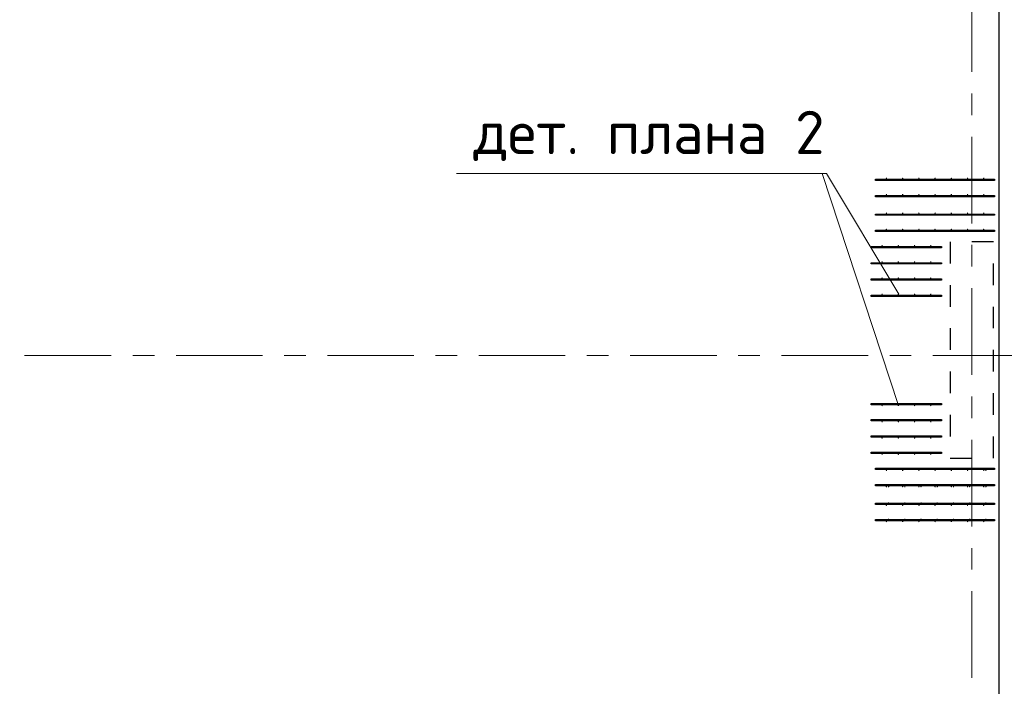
# Model space of a CAD drawing. Header units: metres. Extents: x -38 to 93, y -15 to 21.
# Tile 29 of 195: x 28.15 to 32.7, y 11.27 to 14.35. Entities that reach past the tile are written whole.
import ezdxf

# ---------------------------------------------------------------- set-up
doc = ezdxf.new("R2010")
doc.units = ezdxf.units.M
for name, pattern in [('______11', [0.5, 0.4, -0.05, 0, -0.05]), ('______2', [0.0405, 0.03, -0.0105]), ('______5', [1.1, 0.8, -0.1, 0.1, -0.1])]:
    doc.linetypes.add(name, pattern=pattern)
for name, color, linetype, lineweight in [('XR$2$Осевая линия (1)', 7, '______5', 13), ('XR$4$Арматурный каркас 01', 4, 'Continuous', 35), ('XR$4$Перекрытие (1)', 7, 'Continuous', 35), ('XR$4$Текст_ общее_1', 7, 'Continuous', 13)]:
    doc.layers.add(name, color=color, linetype=linetype, lineweight=lineweight)
doc.layers.add('XR$6$Стена_ бетон несущ.', color=7, linetype='Continuous', lineweight=70, true_color=0xb4b496)
doc.styles.add('ISOCPEUR', font='txt')

msp = doc.modelspace()

# ---------------------------------------------------------------- hatches: boundary and pattern name
at = {"layer": 'XR$4$Арматурный каркас 01', "linetype": 'Continuous', "lineweight": 50, "transparency": 33554687}
for points in [[(32.158, 13.6182), (32.1578, 13.6194), (32.1571, 13.6204), (32.1561, 13.621), (32.155, 13.6212), (32.1539, 13.621), (32.1529, 13.6204), (32.1522, 13.6194), (32.152, 13.6182), (32.1522, 13.6171), (32.1529, 13.6161), (32.1539, 13.6155), (32.155, 13.6152), (32.1561, 13.6155), (32.1571, 13.6161), (32.1578, 13.6171)], [(32.233, 13.6182), (32.2328, 13.6194), (32.2321, 13.6204), (32.2311, 13.621), (32.23, 13.6212), (32.2289, 13.621), (32.2279, 13.6204), (32.2272, 13.6194), (32.227, 13.6182), (32.2272, 13.6171), (32.2279, 13.6161), (32.2289, 13.6155), (32.23, 13.6152), (32.2311, 13.6155), (32.2321, 13.6161), (32.2328, 13.6171)], [(32.308, 13.6182), (32.3078, 13.6194), (32.3071, 13.6204), (32.3061, 13.621), (32.305, 13.6212), (32.3039, 13.621), (32.3029, 13.6204), (32.3022, 13.6194), (32.302, 13.6182), (32.3022, 13.6171), (32.3029, 13.6161), (32.3039, 13.6155), (32.305, 13.6152), (32.3061, 13.6155), (32.3071, 13.6161), (32.3078, 13.6171)], [(32.383, 13.6182), (32.3828, 13.6194), (32.3821, 13.6204), (32.3811, 13.621), (32.38, 13.6212), (32.3789, 13.621), (32.3779, 13.6204), (32.3772, 13.6194), (32.377, 13.6182), (32.3772, 13.6171), (32.3779, 13.6161), (32.3789, 13.6155), (32.38, 13.6152), (32.3811, 13.6155), (32.3821, 13.6161), (32.3828, 13.6171)], [(32.458, 13.6182), (32.4578, 13.6194), (32.4571, 13.6204), (32.4561, 13.621), (32.455, 13.6212), (32.4539, 13.621), (32.4529, 13.6204), (32.4522, 13.6194), (32.452, 13.6182), (32.4522, 13.6171), (32.4529, 13.6161), (32.4539, 13.6155), (32.455, 13.6152), (32.4561, 13.6155), (32.4571, 13.6161), (32.4578, 13.6171)], [(32.533, 13.6182), (32.5328, 13.6194), (32.5321, 13.6204), (32.5311, 13.621), (32.53, 13.6212), (32.5289, 13.621), (32.5279, 13.6204), (32.5272, 13.6194), (32.527, 13.6182), (32.5272, 13.6171), (32.5279, 13.6161), (32.5289, 13.6155), (32.53, 13.6152), (32.5311, 13.6155), (32.5321, 13.6161), (32.5328, 13.6171)], [(32.608, 13.6182), (32.6078, 13.6194), (32.6071, 13.6204), (32.6061, 13.621), (32.605, 13.6212), (32.6039, 13.621), (32.6029, 13.6204), (32.6022, 13.6194), (32.602, 13.6182), (32.6022, 13.6171), (32.6029, 13.6161), (32.6039, 13.6155), (32.605, 13.6152), (32.6061, 13.6155), (32.6071, 13.6161), (32.6078, 13.6171)], [(32.158, 13.5432), (32.1578, 13.5444), (32.1571, 13.5454), (32.1561, 13.546), (32.155, 13.5462), (32.1539, 13.546), (32.1529, 13.5454), (32.1522, 13.5444), (32.152, 13.5432), (32.1522, 13.5421), (32.1529, 13.5411), (32.1539, 13.5405), (32.155, 13.5402), (32.1561, 13.5405), (32.1571, 13.5411), (32.1578, 13.5421)], [(32.233, 13.5432), (32.2328, 13.5444), (32.2321, 13.5454), (32.2311, 13.546), (32.23, 13.5462), (32.2289, 13.546), (32.2279, 13.5454), (32.2272, 13.5444), (32.227, 13.5432), (32.2272, 13.5421), (32.2279, 13.5411), (32.2289, 13.5405), (32.23, 13.5402), (32.2311, 13.5405), (32.2321, 13.5411), (32.2328, 13.5421)], [(32.308, 13.5432), (32.3078, 13.5444), (32.3071, 13.5454), (32.3061, 13.546), (32.305, 13.5462), (32.3039, 13.546), (32.3029, 13.5454), (32.3022, 13.5444), (32.302, 13.5432), (32.3022, 13.5421), (32.3029, 13.5411), (32.3039, 13.5405), (32.305, 13.5402), (32.3061, 13.5405), (32.3071, 13.5411), (32.3078, 13.5421)], [(32.383, 13.5432), (32.3828, 13.5444), (32.3821, 13.5454), (32.3811, 13.546), (32.38, 13.5462), (32.3789, 13.546), (32.3779, 13.5454), (32.3772, 13.5444), (32.377, 13.5432), (32.3772, 13.5421), (32.3779, 13.5411), (32.3789, 13.5405), (32.38, 13.5402), (32.3811, 13.5405), (32.3821, 13.5411), (32.3828, 13.5421)], [(32.458, 13.5432), (32.4578, 13.5444), (32.4571, 13.5454), (32.4561, 13.546), (32.455, 13.5462), (32.4539, 13.546), (32.4529, 13.5454), (32.4522, 13.5444), (32.452, 13.5432), (32.4522, 13.5421), (32.4529, 13.5411), (32.4539, 13.5405), (32.455, 13.5402), (32.4561, 13.5405), (32.4571, 13.5411), (32.4578, 13.5421)], [(32.533, 13.5432), (32.5328, 13.5444), (32.5321, 13.5454), (32.5311, 13.546), (32.53, 13.5462), (32.5289, 13.546), (32.5279, 13.5454), (32.5272, 13.5444), (32.527, 13.5432), (32.5272, 13.5421), (32.5279, 13.5411), (32.5289, 13.5405), (32.53, 13.5402), (32.5311, 13.5405), (32.5321, 13.5411), (32.5328, 13.5421)], [(32.608, 13.5432), (32.6078, 13.5444), (32.6071, 13.5454), (32.6061, 13.546), (32.605, 13.5462), (32.6039, 13.546), (32.6029, 13.5454), (32.6022, 13.5444), (32.602, 13.5432), (32.6022, 13.5421), (32.6029, 13.5411), (32.6039, 13.5405), (32.605, 13.5402), (32.6061, 13.5405), (32.6071, 13.5411), (32.6078, 13.5421)], [(32.158, 13.4572), (32.1578, 13.4584), (32.1571, 13.4594), (32.1561, 13.46), (32.155, 13.4602), (32.1539, 13.46), (32.1529, 13.4594), (32.1522, 13.4584), (32.152, 13.4572), (32.1522, 13.4561), (32.1529, 13.4551), (32.1539, 13.4545), (32.155, 13.4542), (32.1561, 13.4545), (32.1571, 13.4551), (32.1578, 13.4561)], [(32.233, 13.4572), (32.2328, 13.4584), (32.2321, 13.4594), (32.2311, 13.46), (32.23, 13.4602), (32.2289, 13.46), (32.2279, 13.4594), (32.2272, 13.4584), (32.227, 13.4572), (32.2272, 13.4561), (32.2279, 13.4551), (32.2289, 13.4545), (32.23, 13.4542), (32.2311, 13.4545), (32.2321, 13.4551), (32.2328, 13.4561)], [(32.308, 13.4572), (32.3078, 13.4584), (32.3071, 13.4594), (32.3061, 13.46), (32.305, 13.4602), (32.3039, 13.46), (32.3029, 13.4594), (32.3022, 13.4584), (32.302, 13.4572), (32.3022, 13.4561), (32.3029, 13.4551), (32.3039, 13.4545), (32.305, 13.4542), (32.3061, 13.4545), (32.3071, 13.4551), (32.3078, 13.4561)], [(32.383, 13.4572), (32.3828, 13.4584), (32.3821, 13.4594), (32.3811, 13.46), (32.38, 13.4602), (32.3789, 13.46), (32.3779, 13.4594), (32.3772, 13.4584), (32.377, 13.4572), (32.3772, 13.4561), (32.3779, 13.4551), (32.3789, 13.4545), (32.38, 13.4542), (32.3811, 13.4545), (32.3821, 13.4551), (32.3828, 13.4561)], [(32.458, 13.4572), (32.4578, 13.4584), (32.4571, 13.4594), (32.4561, 13.46), (32.455, 13.4602), (32.4539, 13.46), (32.4529, 13.4594), (32.4522, 13.4584), (32.452, 13.4572), (32.4522, 13.4561), (32.4529, 13.4551), (32.4539, 13.4545), (32.455, 13.4542), (32.4561, 13.4545), (32.4571, 13.4551), (32.4578, 13.4561)], [(32.533, 13.4572), (32.5328, 13.4584), (32.5321, 13.4594), (32.5311, 13.46), (32.53, 13.4602), (32.5289, 13.46), (32.5279, 13.4594), (32.5272, 13.4584), (32.527, 13.4572), (32.5272, 13.4561), (32.5279, 13.4551), (32.5289, 13.4545), (32.53, 13.4542), (32.5311, 13.4545), (32.5321, 13.4551), (32.5328, 13.4561)], [(32.608, 13.4572), (32.6078, 13.4584), (32.6071, 13.4594), (32.6061, 13.46), (32.605, 13.4602), (32.6039, 13.46), (32.6029, 13.4594), (32.6022, 13.4584), (32.602, 13.4572), (32.6022, 13.4561), (32.6029, 13.4551), (32.6039, 13.4545), (32.605, 13.4542), (32.6061, 13.4545), (32.6071, 13.4551), (32.6078, 13.4561)], [(32.158, 13.3822), (32.1578, 13.3834), (32.1571, 13.3844), (32.1561, 13.385), (32.155, 13.3852), (32.1539, 13.385), (32.1529, 13.3844), (32.1522, 13.3834), (32.152, 13.3822), (32.1522, 13.3811), (32.1529, 13.3801), (32.1539, 13.3795), (32.155, 13.3792), (32.1561, 13.3795), (32.1571, 13.3801), (32.1578, 13.3811)], [(32.233, 13.3822), (32.2328, 13.3834), (32.2321, 13.3844), (32.2311, 13.385), (32.23, 13.3852), (32.2289, 13.385), (32.2279, 13.3844), (32.2272, 13.3834), (32.227, 13.3822), (32.2272, 13.3811), (32.2279, 13.3801), (32.2289, 13.3795), (32.23, 13.3792), (32.2311, 13.3795), (32.2321, 13.3801), (32.2328, 13.3811)], [(32.308, 13.3822), (32.3078, 13.3834), (32.3071, 13.3844), (32.3061, 13.385), (32.305, 13.3852), (32.3039, 13.385), (32.3029, 13.3844), (32.3022, 13.3834), (32.302, 13.3822), (32.3022, 13.3811), (32.3029, 13.3801), (32.3039, 13.3795), (32.305, 13.3792), (32.3061, 13.3795), (32.3071, 13.3801), (32.3078, 13.3811)], [(32.383, 13.3822), (32.3828, 13.3834), (32.3821, 13.3844), (32.3811, 13.385), (32.38, 13.3852), (32.3789, 13.385), (32.3779, 13.3844), (32.3772, 13.3834), (32.377, 13.3822), (32.3772, 13.3811), (32.3779, 13.3801), (32.3789, 13.3795), (32.38, 13.3792), (32.3811, 13.3795), (32.3821, 13.3801), (32.3828, 13.3811)], [(32.458, 13.3822), (32.4578, 13.3834), (32.4571, 13.3844), (32.4561, 13.385), (32.455, 13.3852), (32.4539, 13.385), (32.4529, 13.3844), (32.4522, 13.3834), (32.452, 13.3822), (32.4522, 13.3811), (32.4529, 13.3801), (32.4539, 13.3795), (32.455, 13.3792), (32.4561, 13.3795), (32.4571, 13.3801), (32.4578, 13.3811)], [(32.533, 13.3822), (32.5328, 13.3834), (32.5321, 13.3844), (32.5311, 13.385), (32.53, 13.3852), (32.5289, 13.385), (32.5279, 13.3844), (32.5272, 13.3834), (32.527, 13.3822), (32.5272, 13.3811), (32.5279, 13.3801), (32.5289, 13.3795), (32.53, 13.3792), (32.5311, 13.3795), (32.5321, 13.3801), (32.5328, 13.3811)], [(32.608, 13.3822), (32.6078, 13.3834), (32.6071, 13.3844), (32.6061, 13.385), (32.605, 13.3852), (32.6039, 13.385), (32.6029, 13.3844), (32.6022, 13.3834), (32.602, 13.3822), (32.6022, 13.3811), (32.6029, 13.3801), (32.6039, 13.3795), (32.605, 13.3792), (32.6061, 13.3795), (32.6071, 13.3801), (32.6078, 13.3811)], [(32.138, 13.3072), (32.1378, 13.3084), (32.1371, 13.3094), (32.1361, 13.31), (32.135, 13.3102), (32.1339, 13.31), (32.1329, 13.3094), (32.1322, 13.3084), (32.132, 13.3072), (32.1322, 13.3061), (32.1329, 13.3051), (32.1339, 13.3045), (32.135, 13.3042), (32.1361, 13.3045), (32.1371, 13.3051), (32.1378, 13.3061)], [(32.213, 13.3072), (32.2128, 13.3084), (32.2121, 13.3094), (32.2111, 13.31), (32.21, 13.3102), (32.2089, 13.31), (32.2079, 13.3094), (32.2072, 13.3084), (32.207, 13.3072), (32.2072, 13.3061), (32.2079, 13.3051), (32.2089, 13.3045), (32.21, 13.3042), (32.2111, 13.3045), (32.2121, 13.3051), (32.2128, 13.3061)], [(32.288, 13.3072), (32.2878, 13.3084), (32.2871, 13.3094), (32.2861, 13.31), (32.285, 13.3102), (32.2839, 13.31), (32.2829, 13.3094), (32.2822, 13.3084), (32.282, 13.3072), (32.2822, 13.3061), (32.2829, 13.3051), (32.2839, 13.3045), (32.285, 13.3042), (32.2861, 13.3045), (32.2871, 13.3051), (32.2878, 13.3061)], [(32.363, 13.3072), (32.3628, 13.3084), (32.3621, 13.3094), (32.3611, 13.31), (32.36, 13.3102), (32.3589, 13.31), (32.3579, 13.3094), (32.3572, 13.3084), (32.357, 13.3072), (32.3572, 13.3061), (32.3579, 13.3051), (32.3589, 13.3045), (32.36, 13.3042), (32.3611, 13.3045), (32.3621, 13.3051), (32.3628, 13.3061)], [(32.138, 13.2322), (32.1378, 13.2334), (32.1371, 13.2344), (32.1361, 13.235), (32.135, 13.2352), (32.1339, 13.235), (32.1329, 13.2344), (32.1322, 13.2334), (32.132, 13.2322), (32.1322, 13.2311), (32.1329, 13.2301), (32.1339, 13.2295), (32.135, 13.2292), (32.1361, 13.2295), (32.1371, 13.2301), (32.1378, 13.2311)], [(32.213, 13.2322), (32.2128, 13.2334), (32.2121, 13.2344), (32.2111, 13.235), (32.21, 13.2352), (32.2089, 13.235), (32.2079, 13.2344), (32.2072, 13.2334), (32.207, 13.2322), (32.2072, 13.2311), (32.2079, 13.2301), (32.2089, 13.2295), (32.21, 13.2292), (32.2111, 13.2295), (32.2121, 13.2301), (32.2128, 13.2311)], [(32.288, 13.2322), (32.2878, 13.2334), (32.2871, 13.2344), (32.2861, 13.235), (32.285, 13.2352), (32.2839, 13.235), (32.2829, 13.2344), (32.2822, 13.2334), (32.282, 13.2322), (32.2822, 13.2311), (32.2829, 13.2301), (32.2839, 13.2295), (32.285, 13.2292), (32.2861, 13.2295), (32.2871, 13.2301), (32.2878, 13.2311)], [(32.363, 13.2322), (32.3628, 13.2334), (32.3621, 13.2344), (32.3611, 13.235), (32.36, 13.2352), (32.3589, 13.235), (32.3579, 13.2344), (32.3572, 13.2334), (32.357, 13.2322), (32.3572, 13.2311), (32.3579, 13.2301), (32.3589, 13.2295), (32.36, 13.2292), (32.3611, 13.2295), (32.3621, 13.2301), (32.3628, 13.2311)], [(32.138, 13.1572), (32.1378, 13.1584), (32.1371, 13.1594), (32.1361, 13.16), (32.135, 13.1602), (32.1339, 13.16), (32.1329, 13.1594), (32.1322, 13.1584), (32.132, 13.1572), (32.1322, 13.1561), (32.1329, 13.1551), (32.1339, 13.1545), (32.135, 13.1542), (32.1361, 13.1545), (32.1371, 13.1551), (32.1378, 13.1561)], [(32.213, 13.1572), (32.2128, 13.1584), (32.2121, 13.1594), (32.2111, 13.16), (32.21, 13.1602), (32.2089, 13.16), (32.2079, 13.1594), (32.2072, 13.1584), (32.207, 13.1572), (32.2072, 13.1561), (32.2079, 13.1551), (32.2089, 13.1545), (32.21, 13.1542), (32.2111, 13.1545), (32.2121, 13.1551), (32.2128, 13.1561)], [(32.288, 13.1572), (32.2878, 13.1584), (32.2871, 13.1594), (32.2861, 13.16), (32.285, 13.1602), (32.2839, 13.16), (32.2829, 13.1594), (32.2822, 13.1584), (32.282, 13.1572), (32.2822, 13.1561), (32.2829, 13.1551), (32.2839, 13.1545), (32.285, 13.1542), (32.2861, 13.1545), (32.2871, 13.1551), (32.2878, 13.1561)], [(32.363, 13.1572), (32.3628, 13.1584), (32.3621, 13.1594), (32.3611, 13.16), (32.36, 13.1602), (32.3589, 13.16), (32.3579, 13.1594), (32.3572, 13.1584), (32.357, 13.1572), (32.3572, 13.1561), (32.3579, 13.1551), (32.3589, 13.1545), (32.36, 13.1542), (32.3611, 13.1545), (32.3621, 13.1551), (32.3628, 13.1561)], [(32.138, 13.0822), (32.1378, 13.0834), (32.1371, 13.0844), (32.1361, 13.085), (32.135, 13.0852), (32.1339, 13.085), (32.1329, 13.0844), (32.1322, 13.0834), (32.132, 13.0822), (32.1322, 13.0811), (32.1329, 13.0801), (32.1339, 13.0795), (32.135, 13.0792), (32.1361, 13.0795), (32.1371, 13.0801), (32.1378, 13.0811)], [(32.213, 13.0822), (32.2128, 13.0834), (32.2121, 13.0844), (32.2111, 13.085), (32.21, 13.0852), (32.2089, 13.085), (32.2079, 13.0844), (32.2072, 13.0834), (32.207, 13.0822), (32.2072, 13.0811), (32.2079, 13.0801), (32.2089, 13.0795), (32.21, 13.0792), (32.2111, 13.0795), (32.2121, 13.0801), (32.2128, 13.0811)], [(32.288, 13.0822), (32.2878, 13.0834), (32.2871, 13.0844), (32.2861, 13.085), (32.285, 13.0852), (32.2839, 13.085), (32.2829, 13.0844), (32.2822, 13.0834), (32.282, 13.0822), (32.2822, 13.0811), (32.2829, 13.0801), (32.2839, 13.0795), (32.285, 13.0792), (32.2861, 13.0795), (32.2871, 13.0801), (32.2878, 13.0811)], [(32.363, 13.0822), (32.3628, 13.0834), (32.3621, 13.0844), (32.3611, 13.085), (32.36, 13.0852), (32.3589, 13.085), (32.3579, 13.0844), (32.3572, 13.0834), (32.357, 13.0822), (32.3572, 13.0811), (32.3579, 13.0801), (32.3589, 13.0795), (32.36, 13.0792), (32.3611, 13.0795), (32.3621, 13.0801), (32.3628, 13.0811)], [(32.138, 12.5682), (32.1378, 12.5694), (32.1371, 12.5704), (32.1361, 12.571), (32.135, 12.5712), (32.1339, 12.571), (32.1329, 12.5704), (32.1322, 12.5694), (32.132, 12.5682), (32.1322, 12.5671), (32.1329, 12.5661), (32.1339, 12.5655), (32.135, 12.5652), (32.1361, 12.5655), (32.1371, 12.5661), (32.1378, 12.5671)], [(32.213, 12.5682), (32.2128, 12.5694), (32.2121, 12.5704), (32.2111, 12.571), (32.21, 12.5712), (32.2089, 12.571), (32.2079, 12.5704), (32.2072, 12.5694), (32.207, 12.5682), (32.2072, 12.5671), (32.2079, 12.5661), (32.2089, 12.5655), (32.21, 12.5652), (32.2111, 12.5655), (32.2121, 12.5661), (32.2128, 12.5671)], [(32.288, 12.5682), (32.2878, 12.5694), (32.2871, 12.5704), (32.2861, 12.571), (32.285, 12.5712), (32.2839, 12.571), (32.2829, 12.5704), (32.2822, 12.5694), (32.282, 12.5682), (32.2822, 12.5671), (32.2829, 12.5661), (32.2839, 12.5655), (32.285, 12.5652), (32.2861, 12.5655), (32.2871, 12.5661), (32.2878, 12.5671)], [(32.363, 12.5682), (32.3628, 12.5694), (32.3621, 12.5704), (32.3611, 12.571), (32.36, 12.5712), (32.3589, 12.571), (32.3579, 12.5704), (32.3572, 12.5694), (32.357, 12.5682), (32.3572, 12.5671), (32.3579, 12.5661), (32.3589, 12.5655), (32.36, 12.5652), (32.3611, 12.5655), (32.3621, 12.5661), (32.3628, 12.5671)], [(32.138, 12.4932), (32.1378, 12.4944), (32.1371, 12.4954), (32.1361, 12.496), (32.135, 12.4962), (32.1339, 12.496), (32.1329, 12.4954), (32.1322, 12.4944), (32.132, 12.4932), (32.1322, 12.4921), (32.1329, 12.4911), (32.1339, 12.4905), (32.135, 12.4902), (32.1361, 12.4905), (32.1371, 12.4911), (32.1378, 12.4921)], [(32.213, 12.4932), (32.2128, 12.4944), (32.2121, 12.4954), (32.2111, 12.496), (32.21, 12.4962), (32.2089, 12.496), (32.2079, 12.4954), (32.2072, 12.4944), (32.207, 12.4932), (32.2072, 12.4921), (32.2079, 12.4911), (32.2089, 12.4905), (32.21, 12.4902), (32.2111, 12.4905), (32.2121, 12.4911), (32.2128, 12.4921)], [(32.288, 12.4932), (32.2878, 12.4944), (32.2871, 12.4954), (32.2861, 12.496), (32.285, 12.4962), (32.2839, 12.496), (32.2829, 12.4954), (32.2822, 12.4944), (32.282, 12.4932), (32.2822, 12.4921), (32.2829, 12.4911), (32.2839, 12.4905), (32.285, 12.4902), (32.2861, 12.4905), (32.2871, 12.4911), (32.2878, 12.4921)], [(32.363, 12.4932), (32.3628, 12.4944), (32.3621, 12.4954), (32.3611, 12.496), (32.36, 12.4962), (32.3589, 12.496), (32.3579, 12.4954), (32.3572, 12.4944), (32.357, 12.4932), (32.3572, 12.4921), (32.3579, 12.4911), (32.3589, 12.4905), (32.36, 12.4902), (32.3611, 12.4905), (32.3621, 12.4911), (32.3628, 12.4921)], [(32.138, 12.4182), (32.1378, 12.4194), (32.1371, 12.4204), (32.1361, 12.421), (32.135, 12.4212), (32.1339, 12.421), (32.1329, 12.4204), (32.1322, 12.4194), (32.132, 12.4182), (32.1322, 12.4171), (32.1329, 12.4161), (32.1339, 12.4155), (32.135, 12.4152), (32.1361, 12.4155), (32.1371, 12.4161), (32.1378, 12.4171)], [(32.213, 12.4182), (32.2128, 12.4194), (32.2121, 12.4204), (32.2111, 12.421), (32.21, 12.4212), (32.2089, 12.421), (32.2079, 12.4204), (32.2072, 12.4194), (32.207, 12.4182), (32.2072, 12.4171), (32.2079, 12.4161), (32.2089, 12.4155), (32.21, 12.4152), (32.2111, 12.4155), (32.2121, 12.4161), (32.2128, 12.4171)], [(32.288, 12.4182), (32.2878, 12.4194), (32.2871, 12.4204), (32.2861, 12.421), (32.285, 12.4212), (32.2839, 12.421), (32.2829, 12.4204), (32.2822, 12.4194), (32.282, 12.4182), (32.2822, 12.4171), (32.2829, 12.4161), (32.2839, 12.4155), (32.285, 12.4152), (32.2861, 12.4155), (32.2871, 12.4161), (32.2878, 12.4171)], [(32.363, 12.4182), (32.3628, 12.4194), (32.3621, 12.4204), (32.3611, 12.421), (32.36, 12.4212), (32.3589, 12.421), (32.3579, 12.4204), (32.3572, 12.4194), (32.357, 12.4182), (32.3572, 12.4171), (32.3579, 12.4161), (32.3589, 12.4155), (32.36, 12.4152), (32.3611, 12.4155), (32.3621, 12.4161), (32.3628, 12.4171)], [(32.138, 12.3432), (32.1378, 12.3444), (32.1371, 12.3454), (32.1361, 12.346), (32.135, 12.3462), (32.1339, 12.346), (32.1329, 12.3454), (32.1322, 12.3444), (32.132, 12.3432), (32.1322, 12.3421), (32.1329, 12.3411), (32.1339, 12.3405), (32.135, 12.3402), (32.1361, 12.3405), (32.1371, 12.3411), (32.1378, 12.3421)], [(32.213, 12.3432), (32.2128, 12.3444), (32.2121, 12.3454), (32.2111, 12.346), (32.21, 12.3462), (32.2089, 12.346), (32.2079, 12.3454), (32.2072, 12.3444), (32.207, 12.3432), (32.2072, 12.3421), (32.2079, 12.3411), (32.2089, 12.3405), (32.21, 12.3402), (32.2111, 12.3405), (32.2121, 12.3411), (32.2128, 12.3421)], [(32.288, 12.3432), (32.2878, 12.3444), (32.2871, 12.3454), (32.2861, 12.346), (32.285, 12.3462), (32.2839, 12.346), (32.2829, 12.3454), (32.2822, 12.3444), (32.282, 12.3432), (32.2822, 12.3421), (32.2829, 12.3411), (32.2839, 12.3405), (32.285, 12.3402), (32.2861, 12.3405), (32.2871, 12.3411), (32.2878, 12.3421)], [(32.363, 12.3432), (32.3628, 12.3444), (32.3621, 12.3454), (32.3611, 12.346), (32.36, 12.3462), (32.3589, 12.346), (32.3579, 12.3454), (32.3572, 12.3444), (32.357, 12.3432), (32.3572, 12.3421), (32.3579, 12.3411), (32.3589, 12.3405), (32.36, 12.3402), (32.3611, 12.3405), (32.3621, 12.3411), (32.3628, 12.3421)], [(32.158, 12.2682), (32.1578, 12.2694), (32.1571, 12.2704), (32.1561, 12.271), (32.155, 12.2712), (32.1539, 12.271), (32.1529, 12.2704), (32.1522, 12.2694), (32.152, 12.2682), (32.1522, 12.2671), (32.1529, 12.2661), (32.1539, 12.2655), (32.155, 12.2652), (32.1561, 12.2655), (32.1571, 12.2661), (32.1578, 12.2671)], [(32.233, 12.2682), (32.2328, 12.2694), (32.2321, 12.2704), (32.2311, 12.271), (32.23, 12.2712), (32.2289, 12.271), (32.2279, 12.2704), (32.2272, 12.2694), (32.227, 12.2682), (32.2272, 12.2671), (32.2279, 12.2661), (32.2289, 12.2655), (32.23, 12.2652), (32.2311, 12.2655), (32.2321, 12.2661), (32.2328, 12.2671)], [(32.308, 12.2682), (32.3078, 12.2694), (32.3071, 12.2704), (32.3061, 12.271), (32.305, 12.2712), (32.3039, 12.271), (32.3029, 12.2704), (32.3022, 12.2694), (32.302, 12.2682), (32.3022, 12.2671), (32.3029, 12.2661), (32.3039, 12.2655), (32.305, 12.2652), (32.3061, 12.2655), (32.3071, 12.2661), (32.3078, 12.2671)], [(32.383, 12.2682), (32.3828, 12.2694), (32.3821, 12.2704), (32.3811, 12.271), (32.38, 12.2712), (32.3789, 12.271), (32.3779, 12.2704), (32.3772, 12.2694), (32.377, 12.2682), (32.3772, 12.2671), (32.3779, 12.2661), (32.3789, 12.2655), (32.38, 12.2652), (32.3811, 12.2655), (32.3821, 12.2661), (32.3828, 12.2671)], [(32.458, 12.2682), (32.4578, 12.2694), (32.4571, 12.2704), (32.4561, 12.271), (32.455, 12.2712), (32.4539, 12.271), (32.4529, 12.2704), (32.4522, 12.2694), (32.452, 12.2682), (32.4522, 12.2671), (32.4529, 12.2661), (32.4539, 12.2655), (32.455, 12.2652), (32.4561, 12.2655), (32.4571, 12.2661), (32.4578, 12.2671)], [(32.533, 12.2682), (32.5328, 12.2694), (32.5321, 12.2704), (32.5311, 12.271), (32.53, 12.2712), (32.5289, 12.271), (32.5279, 12.2704), (32.5272, 12.2694), (32.527, 12.2682), (32.5272, 12.2671), (32.5279, 12.2661), (32.5289, 12.2655), (32.53, 12.2652), (32.5311, 12.2655), (32.5321, 12.2661), (32.5328, 12.2671)], [(32.608, 12.2682), (32.6078, 12.2694), (32.6071, 12.2704), (32.6061, 12.271), (32.605, 12.2712), (32.6039, 12.271), (32.6029, 12.2704), (32.6022, 12.2694), (32.602, 12.2682), (32.6022, 12.2671), (32.6029, 12.2661), (32.6039, 12.2655), (32.605, 12.2652), (32.6061, 12.2655), (32.6071, 12.2661), (32.6078, 12.2671)], [(32.618, 12.2682), (32.6178, 12.2694), (32.6171, 12.2704), (32.6161, 12.271), (32.615, 12.2712), (32.6139, 12.271), (32.6129, 12.2704), (32.6122, 12.2694), (32.612, 12.2682), (32.6122, 12.2671), (32.6129, 12.2661), (32.6139, 12.2655), (32.615, 12.2652), (32.6161, 12.2655), (32.6171, 12.2661), (32.6178, 12.2671)], [(32.158, 12.1932), (32.1578, 12.1944), (32.1571, 12.1954), (32.1561, 12.196), (32.155, 12.1962), (32.1539, 12.196), (32.1529, 12.1954), (32.1522, 12.1944), (32.152, 12.1932), (32.1522, 12.1921), (32.1529, 12.1911), (32.1539, 12.1905), (32.155, 12.1902), (32.1561, 12.1905), (32.1571, 12.1911), (32.1578, 12.1921)], [(32.168, 12.1932), (32.1678, 12.1944), (32.1671, 12.1954), (32.1661, 12.196), (32.165, 12.1962), (32.1639, 12.196), (32.1629, 12.1954), (32.1622, 12.1944), (32.162, 12.1932), (32.1622, 12.1921), (32.1629, 12.1911), (32.1639, 12.1905), (32.165, 12.1902), (32.1661, 12.1905), (32.1671, 12.1911), (32.1678, 12.1921)], [(32.233, 12.1932), (32.2328, 12.1944), (32.2321, 12.1954), (32.2311, 12.196), (32.23, 12.1962), (32.2289, 12.196), (32.2279, 12.1954), (32.2272, 12.1944), (32.227, 12.1932), (32.2272, 12.1921), (32.2279, 12.1911), (32.2289, 12.1905), (32.23, 12.1902), (32.2311, 12.1905), (32.2321, 12.1911), (32.2328, 12.1921)], [(32.243, 12.1932), (32.2428, 12.1944), (32.2421, 12.1954), (32.2411, 12.196), (32.24, 12.1962), (32.2389, 12.196), (32.2379, 12.1954), (32.2372, 12.1944), (32.237, 12.1932), (32.2372, 12.1921), (32.2379, 12.1911), (32.2389, 12.1905), (32.24, 12.1902), (32.2411, 12.1905), (32.2421, 12.1911), (32.2428, 12.1921)], [(32.308, 12.1932), (32.3078, 12.1944), (32.3071, 12.1954), (32.3061, 12.196), (32.305, 12.1962), (32.3039, 12.196), (32.3029, 12.1954), (32.3022, 12.1944), (32.302, 12.1932), (32.3022, 12.1921), (32.3029, 12.1911), (32.3039, 12.1905), (32.305, 12.1902), (32.3061, 12.1905), (32.3071, 12.1911), (32.3078, 12.1921)], [(32.318, 12.1932), (32.3178, 12.1944), (32.3171, 12.1954), (32.3161, 12.196), (32.315, 12.1962), (32.3139, 12.196), (32.3129, 12.1954), (32.3122, 12.1944), (32.312, 12.1932), (32.3122, 12.1921), (32.3129, 12.1911), (32.3139, 12.1905), (32.315, 12.1902), (32.3161, 12.1905), (32.3171, 12.1911), (32.3178, 12.1921)], [(32.383, 12.1932), (32.3828, 12.1944), (32.3821, 12.1954), (32.3811, 12.196), (32.38, 12.1962), (32.3789, 12.196), (32.3779, 12.1954), (32.3772, 12.1944), (32.377, 12.1932), (32.3772, 12.1921), (32.3779, 12.1911), (32.3789, 12.1905), (32.38, 12.1902), (32.3811, 12.1905), (32.3821, 12.1911), (32.3828, 12.1921)], [(32.393, 12.1932), (32.3928, 12.1944), (32.3921, 12.1954), (32.3911, 12.196), (32.39, 12.1962), (32.3889, 12.196), (32.3879, 12.1954), (32.3872, 12.1944), (32.387, 12.1932), (32.3872, 12.1921), (32.3879, 12.1911), (32.3889, 12.1905), (32.39, 12.1902), (32.3911, 12.1905), (32.3921, 12.1911), (32.3928, 12.1921)], [(32.458, 12.1932), (32.4578, 12.1944), (32.4571, 12.1954), (32.4561, 12.196), (32.455, 12.1962), (32.4539, 12.196), (32.4529, 12.1954), (32.4522, 12.1944), (32.452, 12.1932), (32.4522, 12.1921), (32.4529, 12.1911), (32.4539, 12.1905), (32.455, 12.1902), (32.4561, 12.1905), (32.4571, 12.1911), (32.4578, 12.1921)], [(32.468, 12.1932), (32.4678, 12.1944), (32.4671, 12.1954), (32.4661, 12.196), (32.465, 12.1962), (32.4639, 12.196), (32.4629, 12.1954), (32.4622, 12.1944), (32.462, 12.1932), (32.4622, 12.1921), (32.4629, 12.1911), (32.4639, 12.1905), (32.465, 12.1902), (32.4661, 12.1905), (32.4671, 12.1911), (32.4678, 12.1921)], [(32.533, 12.1932), (32.5328, 12.1944), (32.5321, 12.1954), (32.5311, 12.196), (32.53, 12.1962), (32.5289, 12.196), (32.5279, 12.1954), (32.5272, 12.1944), (32.527, 12.1932), (32.5272, 12.1921), (32.5279, 12.1911), (32.5289, 12.1905), (32.53, 12.1902), (32.5311, 12.1905), (32.5321, 12.1911), (32.5328, 12.1921)], [(32.543, 12.1932), (32.5428, 12.1944), (32.5421, 12.1954), (32.5411, 12.196), (32.54, 12.1962), (32.5389, 12.196), (32.5379, 12.1954), (32.5372, 12.1944), (32.537, 12.1932), (32.5372, 12.1921), (32.5379, 12.1911), (32.5389, 12.1905), (32.54, 12.1902), (32.5411, 12.1905), (32.5421, 12.1911), (32.5428, 12.1921)], [(32.608, 12.1932), (32.6078, 12.1944), (32.6071, 12.1954), (32.6061, 12.196), (32.605, 12.1962), (32.6039, 12.196), (32.6029, 12.1954), (32.6022, 12.1944), (32.602, 12.1932), (32.6022, 12.1921), (32.6029, 12.1911), (32.6039, 12.1905), (32.605, 12.1902), (32.6061, 12.1905), (32.6071, 12.1911), (32.6078, 12.1921)], [(32.618, 12.1932), (32.6178, 12.1944), (32.6171, 12.1954), (32.6161, 12.196), (32.615, 12.1962), (32.6139, 12.196), (32.6129, 12.1954), (32.6122, 12.1944), (32.612, 12.1932), (32.6122, 12.1921), (32.6129, 12.1911), (32.6139, 12.1905), (32.615, 12.1902), (32.6161, 12.1905), (32.6171, 12.1911), (32.6178, 12.1921)], [(32.168, 12.1182), (32.1678, 12.1194), (32.1671, 12.1204), (32.1661, 12.121), (32.165, 12.1212), (32.1639, 12.121), (32.1629, 12.1204), (32.1622, 12.1194), (32.162, 12.1182), (32.1622, 12.1171), (32.1629, 12.1161), (32.1639, 12.1155), (32.165, 12.1152), (32.1661, 12.1155), (32.1671, 12.1161), (32.1678, 12.1171)], [(32.243, 12.1182), (32.2428, 12.1194), (32.2421, 12.1204), (32.2411, 12.121), (32.24, 12.1212), (32.2389, 12.121), (32.2379, 12.1204), (32.2372, 12.1194), (32.237, 12.1182), (32.2372, 12.1171), (32.2379, 12.1161), (32.2389, 12.1155), (32.24, 12.1152), (32.2411, 12.1155), (32.2421, 12.1161), (32.2428, 12.1171)], [(32.318, 12.1182), (32.3178, 12.1194), (32.3171, 12.1204), (32.3161, 12.121), (32.315, 12.1212), (32.3139, 12.121), (32.3129, 12.1204), (32.3122, 12.1194), (32.312, 12.1182), (32.3122, 12.1171), (32.3129, 12.1161), (32.3139, 12.1155), (32.315, 12.1152), (32.3161, 12.1155), (32.3171, 12.1161), (32.3178, 12.1171)], [(32.393, 12.1182), (32.3928, 12.1194), (32.3921, 12.1204), (32.3911, 12.121), (32.39, 12.1212), (32.3889, 12.121), (32.3879, 12.1204), (32.3872, 12.1194), (32.387, 12.1182), (32.3872, 12.1171), (32.3879, 12.1161), (32.3889, 12.1155), (32.39, 12.1152), (32.3911, 12.1155), (32.3921, 12.1161), (32.3928, 12.1171)], [(32.468, 12.1182), (32.4678, 12.1194), (32.4671, 12.1204), (32.4661, 12.121), (32.465, 12.1212), (32.4639, 12.121), (32.4629, 12.1204), (32.4622, 12.1194), (32.462, 12.1182), (32.4622, 12.1171), (32.4629, 12.1161), (32.4639, 12.1155), (32.465, 12.1152), (32.4661, 12.1155), (32.4671, 12.1161), (32.4678, 12.1171)], [(32.543, 12.1182), (32.5428, 12.1194), (32.5421, 12.1204), (32.5411, 12.121), (32.54, 12.1212), (32.5389, 12.121), (32.5379, 12.1204), (32.5372, 12.1194), (32.537, 12.1182), (32.5372, 12.1171), (32.5379, 12.1161), (32.5389, 12.1155), (32.54, 12.1152), (32.5411, 12.1155), (32.5421, 12.1161), (32.5428, 12.1171)], [(32.618, 12.1182), (32.6178, 12.1194), (32.6171, 12.1204), (32.6161, 12.121), (32.615, 12.1212), (32.6139, 12.121), (32.6129, 12.1204), (32.6122, 12.1194), (32.612, 12.1182), (32.6122, 12.1171), (32.6129, 12.1161), (32.6139, 12.1155), (32.615, 12.1152), (32.6161, 12.1155), (32.6171, 12.1161), (32.6178, 12.1171)], [(32.158, 12.1072), (32.1578, 12.1084), (32.1571, 12.1094), (32.1561, 12.11), (32.155, 12.1102), (32.1539, 12.11), (32.1529, 12.1094), (32.1522, 12.1084), (32.152, 12.1072), (32.1522, 12.1061), (32.1529, 12.1051), (32.1539, 12.1045), (32.155, 12.1042), (32.1561, 12.1045), (32.1571, 12.1051), (32.1578, 12.1061)], [(32.233, 12.1072), (32.2328, 12.1084), (32.2321, 12.1094), (32.2311, 12.11), (32.23, 12.1102), (32.2289, 12.11), (32.2279, 12.1094), (32.2272, 12.1084), (32.227, 12.1072), (32.2272, 12.1061), (32.2279, 12.1051), (32.2289, 12.1045), (32.23, 12.1042), (32.2311, 12.1045), (32.2321, 12.1051), (32.2328, 12.1061)], [(32.308, 12.1072), (32.3078, 12.1084), (32.3071, 12.1094), (32.3061, 12.11), (32.305, 12.1102), (32.3039, 12.11), (32.3029, 12.1094), (32.3022, 12.1084), (32.302, 12.1072), (32.3022, 12.1061), (32.3029, 12.1051), (32.3039, 12.1045), (32.305, 12.1042), (32.3061, 12.1045), (32.3071, 12.1051), (32.3078, 12.1061)], [(32.383, 12.1072), (32.3828, 12.1084), (32.3821, 12.1094), (32.3811, 12.11), (32.38, 12.1102), (32.3789, 12.11), (32.3779, 12.1094), (32.3772, 12.1084), (32.377, 12.1072), (32.3772, 12.1061), (32.3779, 12.1051), (32.3789, 12.1045), (32.38, 12.1042), (32.3811, 12.1045), (32.3821, 12.1051), (32.3828, 12.1061)], [(32.458, 12.1072), (32.4578, 12.1084), (32.4571, 12.1094), (32.4561, 12.11), (32.455, 12.1102), (32.4539, 12.11), (32.4529, 12.1094), (32.4522, 12.1084), (32.452, 12.1072), (32.4522, 12.1061), (32.4529, 12.1051), (32.4539, 12.1045), (32.455, 12.1042), (32.4561, 12.1045), (32.4571, 12.1051), (32.4578, 12.1061)], [(32.533, 12.1072), (32.5328, 12.1084), (32.5321, 12.1094), (32.5311, 12.11), (32.53, 12.1102), (32.5289, 12.11), (32.5279, 12.1094), (32.5272, 12.1084), (32.527, 12.1072), (32.5272, 12.1061), (32.5279, 12.1051), (32.5289, 12.1045), (32.53, 12.1042), (32.5311, 12.1045), (32.5321, 12.1051), (32.5328, 12.1061)], [(32.608, 12.1072), (32.6078, 12.1084), (32.6071, 12.1094), (32.6061, 12.11), (32.605, 12.1102), (32.6039, 12.11), (32.6029, 12.1094), (32.6022, 12.1084), (32.602, 12.1072), (32.6022, 12.1061), (32.6029, 12.1051), (32.6039, 12.1045), (32.605, 12.1042), (32.6061, 12.1045), (32.6071, 12.1051), (32.6078, 12.1061)], [(32.158, 12.0322), (32.1578, 12.0334), (32.1571, 12.0344), (32.1561, 12.035), (32.155, 12.0352), (32.1539, 12.035), (32.1529, 12.0344), (32.1522, 12.0334), (32.152, 12.0322), (32.1522, 12.0311), (32.1529, 12.0301), (32.1539, 12.0295), (32.155, 12.0292), (32.1561, 12.0295), (32.1571, 12.0301), (32.1578, 12.0311)], [(32.168, 12.0432), (32.1678, 12.0444), (32.1671, 12.0454), (32.1661, 12.046), (32.165, 12.0462), (32.1639, 12.046), (32.1629, 12.0454), (32.1622, 12.0444), (32.162, 12.0432), (32.1622, 12.0421), (32.1629, 12.0411), (32.1639, 12.0405), (32.165, 12.0402), (32.1661, 12.0405), (32.1671, 12.0411), (32.1678, 12.0421)], [(32.233, 12.0322), (32.2328, 12.0334), (32.2321, 12.0344), (32.2311, 12.035), (32.23, 12.0352), (32.2289, 12.035), (32.2279, 12.0344), (32.2272, 12.0334), (32.227, 12.0322), (32.2272, 12.0311), (32.2279, 12.0301), (32.2289, 12.0295), (32.23, 12.0292), (32.2311, 12.0295), (32.2321, 12.0301), (32.2328, 12.0311)], [(32.243, 12.0432), (32.2428, 12.0444), (32.2421, 12.0454), (32.2411, 12.046), (32.24, 12.0462), (32.2389, 12.046), (32.2379, 12.0454), (32.2372, 12.0444), (32.237, 12.0432), (32.2372, 12.0421), (32.2379, 12.0411), (32.2389, 12.0405), (32.24, 12.0402), (32.2411, 12.0405), (32.2421, 12.0411), (32.2428, 12.0421)], [(32.308, 12.0322), (32.3078, 12.0334), (32.3071, 12.0344), (32.3061, 12.035), (32.305, 12.0352), (32.3039, 12.035), (32.3029, 12.0344), (32.3022, 12.0334), (32.302, 12.0322), (32.3022, 12.0311), (32.3029, 12.0301), (32.3039, 12.0295), (32.305, 12.0292), (32.3061, 12.0295), (32.3071, 12.0301), (32.3078, 12.0311)], [(32.318, 12.0432), (32.3178, 12.0444), (32.3171, 12.0454), (32.3161, 12.046), (32.315, 12.0462), (32.3139, 12.046), (32.3129, 12.0454), (32.3122, 12.0444), (32.312, 12.0432), (32.3122, 12.0421), (32.3129, 12.0411), (32.3139, 12.0405), (32.315, 12.0402), (32.3161, 12.0405), (32.3171, 12.0411), (32.3178, 12.0421)], [(32.383, 12.0322), (32.3828, 12.0334), (32.3821, 12.0344), (32.3811, 12.035), (32.38, 12.0352), (32.3789, 12.035), (32.3779, 12.0344), (32.3772, 12.0334), (32.377, 12.0322), (32.3772, 12.0311), (32.3779, 12.0301), (32.3789, 12.0295), (32.38, 12.0292), (32.3811, 12.0295), (32.3821, 12.0301), (32.3828, 12.0311)], [(32.393, 12.0432), (32.3928, 12.0444), (32.3921, 12.0454), (32.3911, 12.046), (32.39, 12.0462), (32.3889, 12.046), (32.3879, 12.0454), (32.3872, 12.0444), (32.387, 12.0432), (32.3872, 12.0421), (32.3879, 12.0411), (32.3889, 12.0405), (32.39, 12.0402), (32.3911, 12.0405), (32.3921, 12.0411), (32.3928, 12.0421)], [(32.458, 12.0322), (32.4578, 12.0334), (32.4571, 12.0344), (32.4561, 12.035), (32.455, 12.0352), (32.4539, 12.035), (32.4529, 12.0344), (32.4522, 12.0334), (32.452, 12.0322), (32.4522, 12.0311), (32.4529, 12.0301), (32.4539, 12.0295), (32.455, 12.0292), (32.4561, 12.0295), (32.4571, 12.0301), (32.4578, 12.0311)], [(32.468, 12.0432), (32.4678, 12.0444), (32.4671, 12.0454), (32.4661, 12.046), (32.465, 12.0462), (32.4639, 12.046), (32.4629, 12.0454), (32.4622, 12.0444), (32.462, 12.0432), (32.4622, 12.0421), (32.4629, 12.0411), (32.4639, 12.0405), (32.465, 12.0402), (32.4661, 12.0405), (32.4671, 12.0411), (32.4678, 12.0421)], [(32.533, 12.0322), (32.5328, 12.0334), (32.5321, 12.0344), (32.5311, 12.035), (32.53, 12.0352), (32.5289, 12.035), (32.5279, 12.0344), (32.5272, 12.0334), (32.527, 12.0322), (32.5272, 12.0311), (32.5279, 12.0301), (32.5289, 12.0295), (32.53, 12.0292), (32.5311, 12.0295), (32.5321, 12.0301), (32.5328, 12.0311)], [(32.543, 12.0432), (32.5428, 12.0444), (32.5421, 12.0454), (32.5411, 12.046), (32.54, 12.0462), (32.5389, 12.046), (32.5379, 12.0454), (32.5372, 12.0444), (32.537, 12.0432), (32.5372, 12.0421), (32.5379, 12.0411), (32.5389, 12.0405), (32.54, 12.0402), (32.5411, 12.0405), (32.5421, 12.0411), (32.5428, 12.0421)], [(32.608, 12.0322), (32.6078, 12.0334), (32.6071, 12.0344), (32.6061, 12.035), (32.605, 12.0352), (32.6039, 12.035), (32.6029, 12.0344), (32.6022, 12.0334), (32.602, 12.0322), (32.6022, 12.0311), (32.6029, 12.0301), (32.6039, 12.0295), (32.605, 12.0292), (32.6061, 12.0295), (32.6071, 12.0301), (32.6078, 12.0311)], [(32.618, 12.0432), (32.6178, 12.0444), (32.6171, 12.0454), (32.6161, 12.046), (32.615, 12.0462), (32.6139, 12.046), (32.6129, 12.0454), (32.6122, 12.0444), (32.612, 12.0432), (32.6122, 12.0421), (32.6129, 12.0411), (32.6139, 12.0405), (32.615, 12.0402), (32.6161, 12.0405), (32.6171, 12.0411), (32.6178, 12.0421)]]:
    msp.add_hatch(color=2, dxfattribs=at).paths.add_polyline_path(points)

# ---------------------------------------------------------------- linework, layer by layer
at = {"layer": 'XR$2$Осевая линия (1)', "color": 253, "linetype": '______11', "lineweight": 13, "true_color": 0xa0a0a0, "transparency": 33554687}
for p, q in [((32.55, -3.39), (32.55, 19.78)), ((-2.63, 12.8), (62.6, 12.8))]:
    msp.add_line(p, q, dxfattribs=at)
at = {"layer": 'XR$4$Арматурный каркас 01', "color": 2, "linetype": 'Continuous', "lineweight": 25, "transparency": 33554687}
for points in [[(32.655, 13.6082), (32.105, 13.6082), (32.105, 13.6142), (32.655, 13.6142), (32.655, 13.6082)], [(32.655, 13.6082), (32.105, 13.6082), (32.105, 13.6142), (32.655, 13.6142), (32.655, 13.6082)], [(32.655, 13.5332), (32.105, 13.5332), (32.105, 13.5392), (32.655, 13.5392), (32.655, 13.5332)], [(32.655, 13.5332), (32.105, 13.5332), (32.105, 13.5392), (32.655, 13.5392), (32.655, 13.5332)], [(32.655, 13.4472), (32.105, 13.4472), (32.105, 13.4532), (32.655, 13.4532), (32.655, 13.4472)], [(32.655, 13.4472), (32.105, 13.4472), (32.105, 13.4532), (32.655, 13.4532), (32.655, 13.4472)], [(32.655, 13.3722), (32.105, 13.3722), (32.105, 13.3782), (32.655, 13.3782), (32.655, 13.3722)], [(32.655, 13.3722), (32.105, 13.3722), (32.105, 13.3782), (32.655, 13.3782), (32.655, 13.3722)], [(32.41, 13.2972), (32.085, 13.2972), (32.085, 13.3032), (32.41, 13.3032), (32.41, 13.2972)], [(32.41, 13.2972), (32.085, 13.2972), (32.085, 13.3032), (32.41, 13.3032), (32.41, 13.2972)], [(32.41, 13.2222), (32.085, 13.2222), (32.085, 13.2282), (32.41, 13.2282), (32.41, 13.2222)], [(32.41, 13.2222), (32.085, 13.2222), (32.085, 13.2282), (32.41, 13.2282), (32.41, 13.2222)], [(32.41, 13.1472), (32.085, 13.1472), (32.085, 13.1532), (32.41, 13.1532), (32.41, 13.1472)], [(32.41, 13.1472), (32.085, 13.1472), (32.085, 13.1532), (32.41, 13.1532), (32.41, 13.1472)], [(32.41, 13.0722), (32.085, 13.0722), (32.085, 13.0782), (32.41, 13.0782), (32.41, 13.0722)], [(32.41, 13.0722), (32.085, 13.0722), (32.085, 13.0782), (32.41, 13.0782), (32.41, 13.0722)], [(32.41, 12.5722), (32.085, 12.5722), (32.085, 12.5782), (32.41, 12.5782), (32.41, 12.5722)], [(32.41, 12.5722), (32.085, 12.5722), (32.085, 12.5782), (32.41, 12.5782), (32.41, 12.5722)], [(32.41, 12.4972), (32.085, 12.4972), (32.085, 12.5032), (32.41, 12.5032), (32.41, 12.4972)], [(32.41, 12.4972), (32.085, 12.4972), (32.085, 12.5032), (32.41, 12.5032), (32.41, 12.4972)], [(32.41, 12.4222), (32.085, 12.4222), (32.085, 12.4282), (32.41, 12.4282), (32.41, 12.4222)], [(32.41, 12.4222), (32.085, 12.4222), (32.085, 12.4282), (32.41, 12.4282), (32.41, 12.4222)], [(32.41, 12.3472), (32.085, 12.3472), (32.085, 12.3532), (32.41, 12.3532), (32.41, 12.3472)], [(32.41, 12.3472), (32.085, 12.3472), (32.085, 12.3532), (32.41, 12.3532), (32.41, 12.3472)], [(32.655, 12.2722), (32.105, 12.2722), (32.105, 12.2782), (32.655, 12.2782), (32.655, 12.2722)], [(32.655, 12.2722), (32.105, 12.2722), (32.105, 12.2782), (32.655, 12.2782), (32.655, 12.2722)], [(32.655, 12.1972), (32.105, 12.1972), (32.105, 12.2032), (32.655, 12.2032), (32.655, 12.1972)], [(32.655, 12.1972), (32.105, 12.1972), (32.105, 12.2032), (32.655, 12.2032), (32.655, 12.1972)], [(32.655, 12.1112), (32.105, 12.1112), (32.105, 12.1172), (32.655, 12.1172), (32.655, 12.1112)], [(32.655, 12.1112), (32.105, 12.1112), (32.105, 12.1172), (32.655, 12.1172), (32.655, 12.1112)], [(32.655, 12.0362), (32.105, 12.0362), (32.105, 12.0422), (32.655, 12.0422), (32.655, 12.0362)], [(32.655, 12.0362), (32.105, 12.0362), (32.105, 12.0422), (32.655, 12.0422), (32.655, 12.0362)]]:
    msp.add_lwpolyline(points, dxfattribs=at)
at = {"layer": 'XR$4$Перекрытие (1)', "color": 7, "linetype": 'Continuous', "lineweight": 25, "transparency": 33554687}
msp.add_line((32.675, 16.6502), (32.675, -0.25), dxfattribs=at)
at = {"layer": 'XR$4$Текст_ общее_1', "color": 7, "linetype": 'Continuous', "lineweight": 13, "transparency": 33554687}
msp.add_line((32.21, 12.5682), (31.8572, 13.6408), dxfattribs=at)
msp.add_lwpolyline([(32.213, 13.0822), (31.8772, 13.6408), (30.1672, 13.6408)], dxfattribs=at)
at = {"layer": 'XR$6$Стена_ бетон несущ.', "color": 253, "linetype": '______2', "lineweight": -3, "true_color": 0xa0a0a0, "transparency": 33554687}
for p, q in [((32.45, 13.325), (32.45, 12.325)), ((32.65, 13.325), (32.45, 13.325)), ((32.65, 12.325), (32.65, 13.325)), ((32.45, 12.325), (32.65, 12.325))]:
    msp.add_line(p, q, dxfattribs=at)

# ---------------------------------------------------------------- texts
at = {"layer": 'XR$4$Текст_ общее_1', "color": 7, "linetype": 'Continuous', "lineweight": 13, "transparency": 33554687, "insert": (31.0572, 13.8141), "char_height": 0.2, "width": 1.737619, "attachment_point": 5, "style": 'ISOCPEUR'}
msp.add_mtext('\\A1;{\\fISOCPEUR|i0|b0;\\H0.200000;\\W1.000000;\\C7;дет. плана 2}\\P', dxfattribs=at)

doc.saveas('drawing.dxf')
